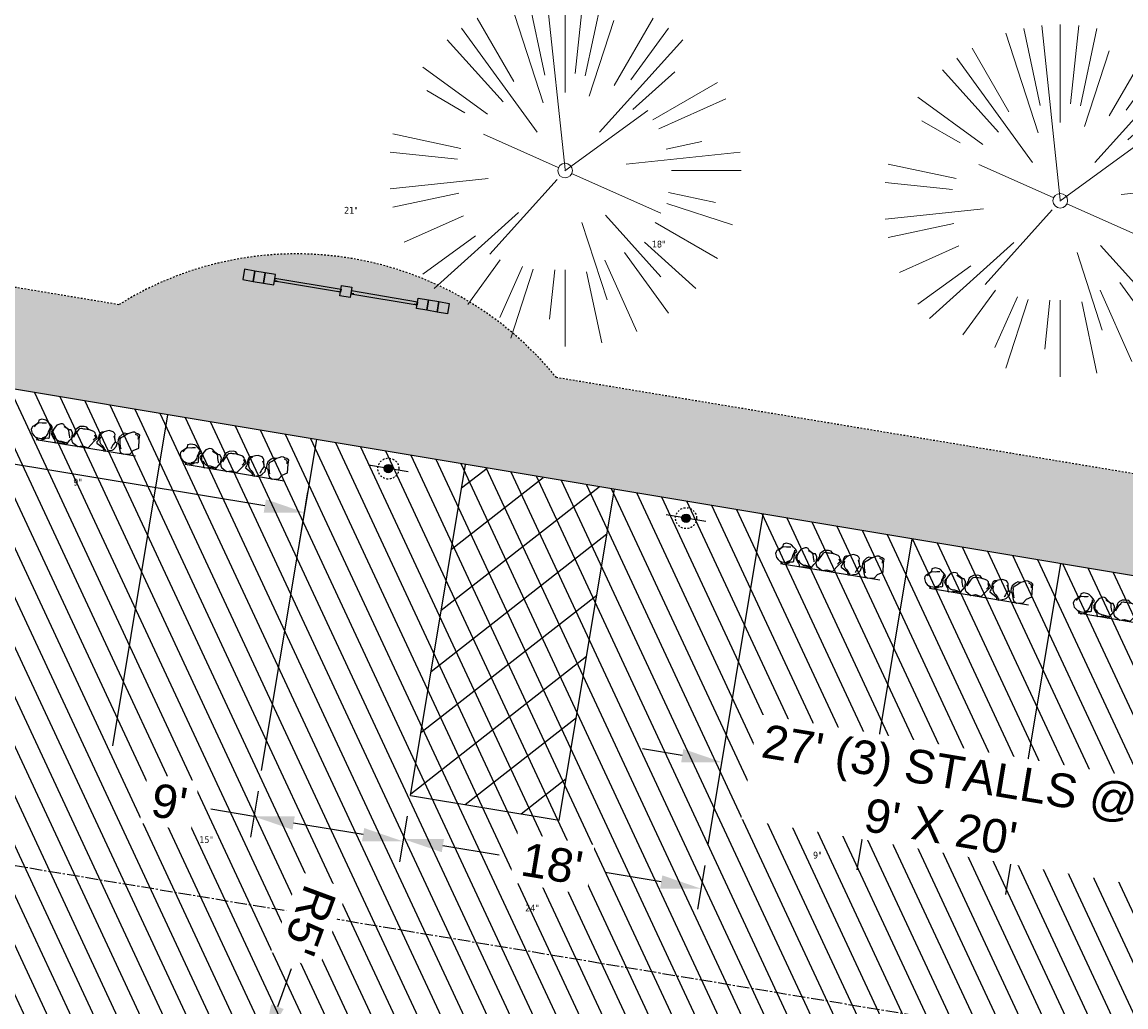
# Model space of a CAD drawing. Header units: feet. Extents: x 1133447 to 1140710, y 647622 to 649877.
# Tile 43 of 84: x 1134816 to 1134882, y 648396 to 648455. Entities that reach past the tile are written whole.
import ezdxf

# ---------------------------------------------------------------- set-up
doc = ezdxf.new("R2010")
doc.units = ezdxf.units.FT
doc.header["$MEASUREMENT"] = 0
for name, pattern in [('CENTER2', [1.125, 0.75, -0.125, 0.125, -0.125]), ('DOT', [0.25, 0, -0.25]), ('HIDDEN', [0.375, 0.25, -0.125]), ('HIDDEN4', [0.09375, 0.0625, -0.03125]), ('RAD', [0.13, 0.08, -0.05])]:
    doc.linetypes.add(name, pattern=pattern)
for name, color, linetype in [('-BARRIERROCK', 6, 'Continuous'), ('A-BULLETINBOARD', 3, 'Continuous'), ('A-POSTS&BEAMS', 5, 'Continuous'), ('C-PRKG-ASPH', 8, 'Continuous'), ('C-PRKG-BOLL', 7, 'Continuous'), ('C-PRKG-BOLL-FTNG', 6, 'HIDDEN4'), ('C-PRKG-BOLLARD', 7, 'Continuous'), ('C-PRKG-SIGN', 1, 'Continuous'), ('C-PRKG-STRP', 136, 'Continuous'), ('C-PRKG-WHEL-STOP', 9, 'Continuous'), ('C-ROAD-ASPHALT', 1, 'Continuous'), ('C-ROAD-CNTR', 1, 'CENTER2'), ('C-SWLK-GRVL', 6, 'RAD'), ('C-SWLK-GRVL-PATT', 8, 'Continuous'), ('G-TEXT-ST02', 2, 'Continuous'), ('G-XREF', 7, 'Continuous'), ('L-BARRIERROCK', 6, 'Continuous')]:
    doc.layers.add(name, color=color, linetype=linetype)
doc.layers.add('A-HIDDEN', color=8, linetype='DOT', plot=False)
doc.layers.add('V-SITE-VEGE', color=8, linetype='Continuous', lineweight=18)
doc.layers.add('V-SITE-VEGE-TEXT', color=8, linetype='Continuous', lineweight=18)
doc.styles.add('Normal', font='arial.ttf', dxfattribs={"height": 0.1})
doc.styles.add('SEI-Dim & Leader', font='tahoma.ttf')
doc.dimstyles.new('Plan', dxfattribs={"dimscale": 20, "dimtxt": 0.1, "dimasz": 0.12, "dimexe": 0.0625, "dimexo": 0.0625, "dimgap": 0.08, "dimtad": 0, "dimdec": 0, "dimzin": 0, "dimdsep": 46, "dimtxsty": 'Normal', "dimcen": 0, "dimclrd": 256, "dimclre": 256, "dimclrt": 256, "dimaunit": 1, "dimadec": 4, "dimazin": 0, "dimtfac": 1, "dimtdec": 0, "dimtofl": 0, "dimtmove": 0, "dimatfit": 3, "dimfxl": 1, "dimtfill": 1, "dimtolj": 1, "dimtzin": 0, "dimlwd": -1, "dimlwe": -1, "dimarcsym": 0})
pattern_1 = [(115, (0, 0), (-1.132884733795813, -0.5282728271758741), [])]

# ---------------------------------------------------------------- blocks, each defined once
blk = doc.blocks.new('V-SITE-VEGE-Coniferious Tree 2')
at = {"color": 0, "linetype": 'ByBlock'}
for p, q in [((-0.06264093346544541, 0.1926377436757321), (-0.1545378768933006, 0.4755369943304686)), ((-0.0574950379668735, 0.2703678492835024), (-0.1039851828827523, 0.4890788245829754)), ((-0.0003172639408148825, 0.0025937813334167), (-0.05229705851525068, 0.4972664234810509)), ((-3.601054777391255e-05, 0.2219193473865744), (-3.601054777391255e-05, 0.5000060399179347)), ((0.02890183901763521, 0.2753366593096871), (0.05222503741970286, 0.4972664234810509)), ((0.0571938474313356, 0.2692740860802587), (0.1039131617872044, 0.4890788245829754)), ((-0.1460065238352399, 0.2528363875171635), (-0.2500390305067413, 0.4330260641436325)), ((0.06850648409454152, 0.2109817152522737), (0.1382469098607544, 0.425630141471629)), ((0.139142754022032, 0.2410654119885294), (0.2499670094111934, 0.4330260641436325)), ((-0.07913071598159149, 0.1088658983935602), (-0.2939353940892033, 0.4045257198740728)), ((0.1868724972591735, 0.2572635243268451), (0.2938633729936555, 0.4045257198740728)), ((-0.1756943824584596, 0.1950752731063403), (-0.3346129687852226, 0.3715878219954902)), ((0.09777767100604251, 0.108636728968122), (0.3345409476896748, 0.3715878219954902)), ((-0.2201011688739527, 0.1598873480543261), (-0.4045617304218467, 0.2938993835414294)), ((0.1919663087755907, 0.1728666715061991), (0.3115823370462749, 0.2805763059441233)), ((-0.2844040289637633, 0.1641894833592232), (-0.393144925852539, 0.2269610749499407)), ((0.2487690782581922, 0.143647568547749), (0.4329900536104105, 0.2500030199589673)), ((0.2658942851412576, 0.1183972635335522), (0.4567507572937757, 0.2033670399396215)), ((-0.0009318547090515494, -0.0006770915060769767), (0.2349564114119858, 0.1707208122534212)), ((-0.2961437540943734, 0.06292784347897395), (-0.4891148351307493, 0.1039491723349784)), ((-0.01992166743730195, 0.008854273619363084), (-0.2318825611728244, 0.1032199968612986)), ((0.2872695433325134, 0.06106323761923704), (0.3884790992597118, 0.08257391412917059)), ((-0.3060292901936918, 0.03215663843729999), (-0.4973024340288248, 0.05226104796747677)), ((0.173080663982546, 0.01818771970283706), (0.497230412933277, 0.05226104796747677)), ((0.3024988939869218, 0), (0.4999700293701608, 0)), ((-0.2182782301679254, -0.02292736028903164), (-0.4973024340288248, -0.05226104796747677)), ((-0.02300503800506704, -0.02554197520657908), (-0.2137781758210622, -0.2373882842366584)), ((0.01849546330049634, -0.008260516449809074), (0.2719985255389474, -0.1211160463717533)), ((0.2936342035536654, -0.06241742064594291), (0.4274066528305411, -0.09084484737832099)), ((-0.302185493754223, -0.0642195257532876), (-0.4891148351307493, -0.1039491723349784)), ((0.2891445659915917, -0.09395946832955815), (0.4755009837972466, -0.1545018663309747)), ((-0.1320480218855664, -0.1188660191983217), (-0.3716238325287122, -0.3345769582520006)), ((-0.2881436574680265, -0.1282723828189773), (-0.4568227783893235, -0.2033670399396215)), ((0.04781873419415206, -0.1473038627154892), (0.1192466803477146, -0.3671294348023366)), ((0.1143820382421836, -0.1271057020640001), (0.2718110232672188, -0.301920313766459)), ((0.2555295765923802, -0.1475434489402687), (0.4329900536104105, -0.2500030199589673)), ((-0.254528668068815, -0.1848980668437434), (-0.4045617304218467, -0.2938993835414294)), ((0.2253521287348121, -0.2029399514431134), (0.3715518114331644, -0.3345769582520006)), ((0.1688618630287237, -0.2324611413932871), (0.2938633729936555, -0.4045257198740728)), ((-0.1842986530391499, -0.2536176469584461), (-0.2766747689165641, -0.3807650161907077)), ((-0.1213812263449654, -0.2725449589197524), (-0.1855903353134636, -0.4167758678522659)), ((-0.09098502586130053, -0.2799408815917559), (-0.1545378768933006, -0.4755369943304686)), ((-0.02966136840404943, -0.2817638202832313), (-0.04434904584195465, -0.4216092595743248)), ((-3.601054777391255e-05, -0.2817638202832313), (-3.601054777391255e-05, -0.5000060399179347)), ((0.1131111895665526, -0.2541280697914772), (0.2033310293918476, -0.4567867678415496)), ((0.06104806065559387, -0.2873055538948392), (0.1039131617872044, -0.4890788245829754))]:
    blk.add_line(p, q, dxfattribs=at)
blk.add_circle((-3.601054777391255e-05, 0), 0.02083358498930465)
blk = doc.blocks.new('C_XBASE-PACTOLA_02403811')
at = {"layer": 'V-SITE-VEGE', "xscale": 20.99974632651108, "yscale": 20.99974632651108, "zscale": 20.99974632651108}
for p in [(1134848.136, 648445.84), (1134877.668, 648444.038)]:
    blk.add_blockref('V-SITE-VEGE-Coniferious Tree 2', p, dxfattribs=at)
at = {"layer": 'V-SITE-VEGE-TEXT', "char_height": 0.4, "attachment_point": 7, "style": 'SEI-Dim & Leader'}
for s, insert in [('21"', (1134834.958234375, 648443.272)), ('18"', (1134853.31234375, 648441.246)), ('9"', (1134818.805671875, 648427.055)), ('15"', (1134826.321594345, 648405.74)), ('9"', (1134862.922671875, 648404.815)), ('24"', (1134845.757594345, 648401.676))]:
    blk.add_mtext(s, dxfattribs=dict(at, insert=insert))
blk = doc.blocks.new("3'_BarrierRock")
at = {"layer": '-BARRIERROCK', "flags": 128}
for points in [[(7.788745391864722, -10.83599130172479), (15.37584164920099, -7.013299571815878), (15.29339322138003, 5.772875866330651), (15.53940092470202, 11.48821756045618), (12.61293536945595, 13.25443124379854), (9.559602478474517, 14.020650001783), (7.896299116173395, 15.17149251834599), (5.0074623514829, 15.27774238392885), (1.184128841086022, 13.5566322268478), (-1.773717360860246, 12.30032189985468), (-4.668762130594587, 12.49504304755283), (-6.532605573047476, 12.75826500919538), (-9.693894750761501, 10.83101043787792), (-13.81968260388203, 6.597990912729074), (-15.03526147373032, 2.502188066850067), (-15.26967657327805, -0.6090469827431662), (-14.52306864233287, -2.735788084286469), (-13.24140319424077, -4.423817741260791), (-11.73157866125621, -10.28614114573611), (-10.431383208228, -14.56568854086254), (-7.82677889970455, -16.37545728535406), (-5.721542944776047, -17.40100748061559), (3.706213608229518, -16.32156577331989), (7.788745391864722, -10.83599130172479)], [(-9.711106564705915, -10.39331387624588), (-10.5300777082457, -7.445199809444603), (-11.71742566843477, -0.8881917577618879), (-11.78460385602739, 1.381934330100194), (-12.21957472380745, 2.822567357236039), (-12.05729048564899, 4.284038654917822), (-10.69748708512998, 6.20744678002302), (-9.49682440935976, 7.089662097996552), (-8.10341169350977, 7.878026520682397), (-6.436167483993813, 9.303217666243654), (-4.026830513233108, 11.00878191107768), (-1.773717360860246, 12.30032189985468)], [(8.960381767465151, 12.60775377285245), (12.36066444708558, 11.15115335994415), (13.19341137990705, 9.417106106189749), (13.26279921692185, 7.683076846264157), (13.26279921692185, 5.810297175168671)]]:
    blk.add_lwpolyline(points, dxfattribs=at)
blk = doc.blocks.new("5'_BarrierRock")
at = {"layer": 'L-BARRIERROCK', "flags": 128}
for points in [[(3.796977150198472, 25.21031587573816), (-3.971151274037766, 23.41838866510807), (-10.84293678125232, 21.02912666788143), (-17.7147222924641, 19.53586684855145), (-22.19627771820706, 16.54930863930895), (-24.28770915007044, 10.27760197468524), (-26.0803419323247, 0.1233349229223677), (-25.48279766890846, -2.863184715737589), (-26.97668484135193, -7.044335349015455), (-29.06806322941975, -9.732226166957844), (-29.36686187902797, -13.31608058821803), (-11.14168239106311, -24.66494006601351), (-9.05030400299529, -29.74205430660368), (-9.05030400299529, -31.53398151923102), (-8.751505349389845, -33.62457612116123), (-1.87971984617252, -34.52053972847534), (7.680988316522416, -31.83264891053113), (16.04666099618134, -30.04072169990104), (19.63192655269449, -27.3528308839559), (27.10125632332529, -18.69186222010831), (28.89388910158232, -9.433597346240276), (24.11353502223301, -5.551075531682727), (22.02210359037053, 1.616633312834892), (21.42455933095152, 6.096412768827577), (20.82701507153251, 11.17356558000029), (21.12581372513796, 15.05604882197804), (19.03438229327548, 18.63990324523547), (15.15031808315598, 22.22375766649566), (3.796977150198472, 25.21031587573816)], [(-24.28770915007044, -3.759148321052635), (-24.28770915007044, 1.317965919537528), (-22.19627771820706, 8.187007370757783), (-18.61101215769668, 13.26412161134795), (-14.42820234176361, 18.04260703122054), (-11.44048104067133, 19.83453424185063)], [(-20.40364493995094, 4.603152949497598), (-21.8975321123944, -2.56455589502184), (-21.29998785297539, -6.447039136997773), (-20.40364493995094, -9.433597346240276), (-17.11717803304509, -15.70534258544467), (-12.93431516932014, -18.99052961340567), (-6.958872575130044, -26.75553466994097), (-5.46498540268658, -29.44342548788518), (-3.373607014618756, -30.63801791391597), (-1.87971984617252, -30.63801791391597)], [(17.54049512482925, 10.8748981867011), (21.62729471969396, 1.526720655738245), (22.61964785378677, -6.148371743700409), (17.24174951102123, -14.21204419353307), (15.44911673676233, -18.39319482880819), (13.35768530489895, -22.87301285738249), (12.1625967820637, -25.56090367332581)]]:
    blk.add_lwpolyline(points, dxfattribs=at)
blk = doc.blocks.new('Wheel_Stop')
at = {"layer": 'Defpoints'}
blk.add_line((-35.99999999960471, 6.749999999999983), (36, 6.749999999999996), dxfattribs=at)
at = {"layer": 'L-BARRIERROCK'}
for name, p, xscale, yscale, zscale, rotation in [("3'_BarrierRock", (2.711236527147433, -1.001804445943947), 0.4999999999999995, 0.4999999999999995, 0.4999999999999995, 145.0722838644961), ("5'_BarrierRock", (19.27620131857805, -0.7989231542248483), 0.25, 0.25, 0.25, 225.0722838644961), ("5'_BarrierRock", (33.95408758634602, -0.1712785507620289), 0.2499999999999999, 0.2499999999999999, 0.2499999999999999, 307.3245524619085), ("3'_BarrierRock", (-29.38382167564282, -2.169359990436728), 0.4999999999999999, 0.4999999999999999, 0.4999999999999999, 185.0722838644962), ("5'_BarrierRock", (-14.1621457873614, -1.887886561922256), 0.25, 0.25, 0.25, 185.0722838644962)]:
    blk.add_blockref(name, p, dxfattribs=dict(at, xscale=xscale, yscale=yscale, zscale=zscale, rotation=rotation))
blk = doc.blocks.new('post')
at = {"layer": 'C-PRKG-BOLL'}
h = blk.add_hatch(color=256, dxfattribs=at)
h.dxf.hatch_style = 1
h.paths.add_polyline_path([(0.25, 0, 1), (-0.25, 0, 1)])
blk.add_circle((0, 0), 0.25, dxfattribs=at)
at = {"layer": 'C-PRKG-BOLL-FTNG', "ltscale": 0.25}
blk.add_circle((0, 0), 0.625, dxfattribs=at)
blk = doc.blocks.new('2p kiosk')
at = {"layer": 'A-BULLETINBOARD', "linetype": 'Continuous'}
for points in [[(-0.3125, 0.08333333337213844), (-0.3125, -0.08333333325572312), (-4.3125, -0.08333333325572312), (-4.3125, 0.08333333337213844)], [(0.3125, 0.08333333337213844), (0.3125, -0.08333333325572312), (4.3125, -0.08333333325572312), (4.3125, 0.08333333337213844)]]:
    blk.add_lwpolyline(points, close=True, dxfattribs=at)
at = {"layer": 'A-HIDDEN', "linetype": 'HIDDEN'}
for points in [[(-4.3125, -0.08333333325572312), (-4.145833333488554, -0.08333333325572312), (-4.145833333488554, -0.06770833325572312), (-4.296875, -0.06770833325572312), (-4.296875, 0.08333333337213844), (-4.3125, 0.08333333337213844)], [(-0.3125, -0.08333333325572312), (-0.4791666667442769, -0.08333333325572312), (-0.4791666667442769, -0.06770833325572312), (-0.328125, -0.06770833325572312), (-0.328125, 0.08333333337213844), (-0.3125, 0.08333333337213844)], [(0.3125, -0.08333333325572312), (0.4791666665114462, -0.08333333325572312), (0.4791666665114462, -0.06770833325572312), (0.328125, -0.06770833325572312), (0.328125, 0.08333333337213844), (0.3125, 0.08333333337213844)], [(4.3125, -0.08333333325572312), (4.145833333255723, -0.08333333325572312), (4.145833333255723, -0.06770833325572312), (4.296875, -0.06770833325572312), (4.296875, 0.08333333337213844), (4.3125, 0.08333333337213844)]]:
    blk.add_lwpolyline(points, close=True, dxfattribs=at)
at = {"layer": 'A-POSTS&BEAMS'}
for points in [[(-5.5625, 0.3125), (-6.1875, 0.3125), (-6.1875, -0.3125), (-5.5625, -0.3125)], [(-4.9375, 0.3125), (-5.5625, 0.3125), (-5.5625, -0.3125), (-4.9375, -0.3125)], [(-4.3125, 0.3125), (-4.9375, 0.3125), (-4.9375, -0.3125), (-4.3125, -0.3125)], [(-0.3125, 0.3125), (0.3125, 0.3125), (0.3125, -0.3125), (-0.3125, -0.3125)], [(4.3125, 0.3125), (4.9375, 0.3125), (4.9375, -0.3125), (4.3125, -0.3125)], [(4.9375, 0.3125), (5.5625, 0.3125), (5.5625, -0.3125), (4.9375, -0.3125)], [(5.5625, 0.3125), (6.1875, 0.3125), (6.1875, -0.3125), (5.5625, -0.3125)]]:
    blk.add_lwpolyline(points, close=True, dxfattribs=at)
blk = doc.blocks.new('C_PBASE-PACTOLA_02403811')
at = {"layer": 'C-PRKG-STRP'}
h = blk.add_hatch(dxfattribs=at)
h.set_pattern_fill('ANSI31', color=256, scale=19.99999999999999, angle=173)
h.set_pattern_definition([(218, (2421419.246296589, 1595296.69758861), (1.539153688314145, -1.970026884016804), [])])
h.paths.add_polyline_path([(1134851.075040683, 648426.8385019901), (1134842.197288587, 648428.3168516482), (1134838.912067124, 648408.5885136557), (1134847.789819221, 648407.1101639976)])
at = {"layer": 'C-PRKG-SIGN'}
for p, q in [((1134838.777851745, 648427.87249629), (1134836.410451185, 648428.2667228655)), ((1134856.533355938, 648424.9157969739), (1134854.165955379, 648425.3100235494))]:
    blk.add_line(p, q, dxfattribs=at)
at = {"layer": 'C-PRKG-STRP'}
for points in [[(1134821.156562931, 648411.5452129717), (1134824.441784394, 648431.2735509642)], [(1134830.034315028, 648410.0668633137), (1134833.31953649, 648429.7952013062)], [(1134838.912067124, 648408.5885136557), (1134842.197288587, 648428.3168516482)], [(1134847.789819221, 648407.1101639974), (1134851.075040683, 648426.8385019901)], [(1134856.667571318, 648405.6318143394), (1134859.95279278, 648425.3601523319)], [(1134865.545323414, 648404.1534646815), (1134868.830544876, 648423.8818026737)], [(1134874.423075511, 648402.6751150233), (1134877.708296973, 648422.4034530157)], [(1134838.912067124, 648408.5885136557), (1134847.789819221, 648407.1101639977)]]:
    blk.add_lwpolyline(points, dxfattribs=at)
at = {"layer": 'C-ROAD-ASPHALT'}
blk.add_lwpolyline([(1134911.166532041, 648395.6783028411), (1134920.272188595, 648407.9060613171, 0.1193298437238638), (1134891.694190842, 648420.0744804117), (1134806.6862802, 648434.2302502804), (1134804.222364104, 648419.4339967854, -0.4142135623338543), (1134798.46897424, 648415.3232176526, -0.09206076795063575), (1134788.173461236, 648419.0651973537, 0.0920607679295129), (1134777.877948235, 648422.8071770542), (1134747.786053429, 648427.818168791, -0.457206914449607), (1134724.139640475, 648466.5491939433, -0.1597602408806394), (1134766.878830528, 648525.6151487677), (1134870.936117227, 648601.0988607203, 0.1112368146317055), (1134916.811965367, 648653.2299950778), (1134952.321656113, 648718.215074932, 0.01915469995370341), (1134969.657277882, 648753.0477392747), (1135036.873309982, 648902.1641641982, 0.009218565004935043)], format="xyb", dxfattribs=at)
at = {"layer": 'C-ROAD-CNTR', "flags": 128}
blk.add_lwpolyline([(1134737.419501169, 648417.3791961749), (1134887.094880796, 648392.454807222, -1), (1134874.611039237, 648317.4871228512), (1134840.086447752, 648323.2362604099, -0.3046973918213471), (1134809.267164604, 648352.3256303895), (1134799.634421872, 648394.8537410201)], format="xyb", dxfattribs=at)
at = {"layer": 'C-SWLK-GRVL'}
for points in [[(1134821.52359302, 648437.8421177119), (1134809.644680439, 648439.8202295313, 0.4142135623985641), (1134807.343324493, 648438.1759178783), (1134806.6862802, 648434.2302502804)], [(1134920.272188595, 648407.9060613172), (1134922.644164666, 648411.0913286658, 0.4226080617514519), (1134922.188274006, 648413.9234189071, 0.1120903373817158), (1134892.679757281, 648425.9929818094), (1134847.621731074, 648433.4961782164)]]:
    blk.add_lwpolyline(points, format="xyb", dxfattribs=at)
blk.add_arc((1134832.10874595, 648420.8728944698), 20, 39.13606648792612, 121.9553107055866, dxfattribs=at)
at = {"layer": 'A-BULLETINBOARD', "rotation": 350.5456885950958}
blk.add_blockref('2p kiosk', (1134835.065445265, 648438.6283986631), dxfattribs=at)
at = {"layer": 'C-PRKG-BOLLARD', "rotation": 189.2390617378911}
for p in [(1134837.594151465, 648428.0696095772), (1134855.349655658, 648425.112910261)]:
    blk.add_blockref('post', p, dxfattribs=at)
at = {"layer": 'C-PRKG-WHEL-STOP', "xscale": 0.08333333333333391, "yscale": 0.08333333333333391, "zscale": 0.08333333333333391, "rotation": 170.5456885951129}
for p in [(1134819.643587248, 648429.8549388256), (1134828.521339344, 648428.3765891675), (1134864.032347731, 648422.463190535), (1134872.910099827, 648420.984840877), (1134881.787851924, 648419.5064912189)]:
    blk.add_blockref('Wheel_Stop', p, dxfattribs=at)
blk = doc.blocks.new('C_PHTCH-PACTOLA_02403811')
at = {"layer": 'C-PRKG-ASPH'}
h = blk.add_hatch(dxfattribs=at)
h.set_pattern_fill('ANSI31', color=256, scale=10, angle=70)
h.set_pattern_definition(pattern_1)
edge = h.paths.add_edge_path(flags=16)
edge.add_arc((1135093.567290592, 648760.3570235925), 541.9999999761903, 143.5703577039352, 153.2664360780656, ccw=False)
edge.add_arc((1135093.567290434, 648760.3570237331), 541.9999997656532, 133.8742793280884, 143.5703577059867, ccw=False)
edge.add_line((1134717.918854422, 649151.0643979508), (1134791.743864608, 649222.0439889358))
edge.add_arc((1134924.814897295, 649083.6384245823), 191.9999999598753, 124.33581191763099, 133.8742793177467, ccw=False)
edge.add_line((1134816.518779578, 649242.1816391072), (1134837.543218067, 649256.5428028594))
edge.add_arc((1134886.614896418, 649184.7029087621), 87.00000000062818, 64.86660358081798, 124.33581191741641, ccw=False)
edge.add_line((1134923.566161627, 649263.4658695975), (1134945.862647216, 649253.0055803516))
edge.add_arc((1134736.896871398, 648807.5874571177), 491.9999999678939, 56.45911934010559, 64.86660355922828, ccw=False)
edge.add_line((1135008.742528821, 649217.6654234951), (1135070.901654, 649176.4593855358))
edge.add_arc((1135036.644680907, 649124.7828938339), 62.00000000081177, -10.868034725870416, 56.45911933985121, ccw=False)
edge.add_line((1135097.532652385, 649113.0929439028), (1135091.831089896, 649083.3959326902))
edge.add_arc((1135001.481196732, 649100.7423100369), 92.00000001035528, 337.8486329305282, 349.13196525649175, ccw=False)
edge.add_line((1135086.690765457, 649066.0532714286), (1135029.43531187, 648925.4119419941))
edge.add_arc((1134573.749357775, 649110.9228871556), 491.9999995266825, 335.73595333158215, 337.84863296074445, ccw=False)
edge.add_line((1135022.286728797, 648908.7392420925), (1134970.105907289, 648792.9779079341))
edge.add_line((1134970.105907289, 648792.9779079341), (1134955.070696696, 648759.622817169))
edge.add_arc((1134506.533324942, 648961.8064625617), 492.0000003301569, 331.3465562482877, 335.7359533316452, ccw=False)
edge.add_line((1134938.281078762, 648725.8872446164), (1134902.771388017, 648660.9021647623))
edge.add_arc((1134778.161263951, 648728.9926705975), 142.0000000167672, 305.95733191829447, 331.34655630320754, ccw=False)
edge.add_line((1134861.541195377, 648614.0501326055), (1134757.483908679, 648538.5664206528))
edge.add_arc((1134835.579196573, 648430.9089730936), 133.0000000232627, 125.9573319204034, 166.4171722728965)
edge.add_arc((1134672.277915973, 648470.363906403), 35.00000000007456, 244.10855969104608, 346.41717227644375, ccw=False)
edge.add_arc((1134691.461854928, 648509.9128519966), 78.95614352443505, 214.9055155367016, 244.1168481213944, ccw=False)
edge.add_line((1134626.710174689, 648464.732186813), (1134623.062749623, 648469.9579645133))
edge.add_arc((1134821.506139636, 648608.4650796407), 241.9999999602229, 191.1167612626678, 214.9138039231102, ccw=False)
edge.add_line((1134584.046954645, 648561.8052956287), (1134566.403948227, 648651.5934078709))
edge.add_arc((1135049.172208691, 648746.4554480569), 491.9999999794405, 187.9519260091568, 191.1167612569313, ccw=False)
edge.add_line((1134561.903038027, 648678.391101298), (1134552.825444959, 648743.3771249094))
edge.add_arc((1134842.017716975, 648783.7730382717), 292.0000000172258, 166.3961174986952, 187.9519260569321, ccw=False)
edge.add_line((1134558.209758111, 648852.4537669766), (1134566.77306571, 648887.8397463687))
edge.add_arc((1135093.567290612, 648760.357023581), 542.0000000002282, 158.0478401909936, 166.396117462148, ccw=False)
edge.add_arc((1135093.567290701, 648760.357023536), 542.0000000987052, 153.2664360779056, 158.0478401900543, ccw=False)
edge = h.paths.add_edge_path()
edge.add_line((1134664.934415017, 648091.0186503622), (1134641.753924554, 648097.236757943))
edge.add_arc((1135131.441785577, 647965.8792352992), 506.9999999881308, 154.1154939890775, 164.9840567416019, ccw=False)
edge.add_arc((1135131.44177555, 647965.8792402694), 506.9999887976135, 153.4314984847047, 154.115493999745, ccw=False)
edge.add_arc((1134241.513528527, 648410.9103548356), 488.0000000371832, 333.4314984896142, 338.6383717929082)
edge.add_line((1134695.987914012, 648233.1548120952), (1134704.112198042, 648253.9264793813))
edge.add_arc((1134529.027803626, 648322.4060737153), 188.0000000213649, 338.6383717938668, 377.1954705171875)
edge.add_arc((1134651.306425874, 648360.2470375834), 60.00000000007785, 17.1954705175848, 74.97265706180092)
edge.add_line((1134666.863224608, 648418.1951696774), (1134661.500576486, 648419.8056636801))
edge.add_arc((1134691.489318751, 648509.9450223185), 94.99699278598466, 223.9418846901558, 251.5980721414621, ccw=False)
edge.add_arc((1134691.535842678, 648509.9839590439), 95.05751145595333, 214.9165962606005, 223.9393241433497, ccw=False)
edge.add_line((1134613.590003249, 648455.5746160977), (1134609.942525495, 648460.8004692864))
edge.add_arc((1134821.506139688, 648608.4650796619), 258.0000000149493, 191.1167612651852, 214.9138039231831, ccw=False)
edge.add_line((1134568.347173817, 648558.7203512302), (1134550.704167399, 648648.5084634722))
edge.add_arc((1135049.172208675, 648746.4554480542), 507.9999999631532, 187.9519260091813, 191.1167612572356, ccw=False)
edge.add_line((1134546.056886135, 648676.177626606), (1134536.979293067, 648741.163650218))
edge.add_arc((1134842.01771694, 648783.7730382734), 307.9999999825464, 166.3961174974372, 187.9519260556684, ccw=False)
edge.add_line((1134542.658637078, 648856.2170945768), (1134551.221944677, 648891.6030739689))
edge.add_arc((1135093.567290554, 648760.3570237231), 557.9999999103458, 163.9213237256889, 166.3961174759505, ccw=False)
edge.add_arc((1134538.177323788, 648920.4382053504), 19.99999999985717, 343.9213237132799, 402.7699397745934)
edge.add_line((1134552.859048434, 648934.0193305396), (1134533.446357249, 648955.005204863))
edge.add_arc((1135093.567290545, 648760.3570234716), 592.9783928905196, 146.0187423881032, 160.8370986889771, ccw=False)
edge.add_line((1134601.857481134, 649091.7855040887), (1134616.582948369, 649064.0343807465))
edge.add_arc((1134620.999668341, 649066.3780071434), 5.000000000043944, 207.9515834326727, 327.0740857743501)
edge.add_arc((1135093.567290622, 648760.3570235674), 558.0000000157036, 133.8742793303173, 147.0740857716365, ccw=False)
edge.add_line((1134706.829601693, 649162.5981949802), (1134780.654611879, 649233.5777859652))
edge.add_arc((1134924.814897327, 649083.6384245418), 208.0000000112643, 124.3358119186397, 133.8742793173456, ccw=False)
edge.add_line((1134807.494103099, 649255.3935736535), (1134828.518541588, 649269.7547374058))
edge.add_arc((1134886.614896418, 649184.7029087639), 102.9999999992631, 64.86660357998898, 124.33581191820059, ccw=False)
edge.add_line((1134930.361796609, 649277.9510118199), (1134952.658282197, 649267.4907225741))
edge.add_arc((1134736.896871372, 648807.5874570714), 508.0000000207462, 56.4591193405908, 64.86660355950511, ccw=False)
edge.add_line((1135017.583038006, 649231.0012923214), (1135079.742163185, 649189.7952543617))
edge.add_arc((1135036.644680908, 649124.782893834), 77.99999999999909, -10.868034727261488, 56.45911934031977, ccw=False)
edge.add_line((1135113.245677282, 649110.0761826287), (1135107.544114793, 649080.3791714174))
edge.add_arc((1135001.481196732, 649100.7423100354), 108.0000000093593, 337.84863293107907, 349.131965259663, ccw=False)
edge.add_line((1135101.509820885, 649060.0203951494), (1135044.254367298, 648919.3790657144))
edge.add_arc((1134573.749357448, 649110.9228872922), 507.9999998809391, 335.7359533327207, 337.84863295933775, ccw=False)
edge.add_line((1135036.873309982, 648902.1641641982), (1134969.657277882, 648753.0477392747))
edge.add_arc((1134506.53332524, 648961.8064624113), 507.9999999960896, 331.346556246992, 335.73595333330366, ccw=False)
edge.add_line((1134952.321656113, 648718.215074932), (1134916.811965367, 648653.2299950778))
edge.add_arc((1134778.161263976, 648728.9926705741), 157.9999999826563, 305.9573319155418, 331.3465563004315, ccw=False)
edge.add_line((1134870.936117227, 648601.0988607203), (1134766.878830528, 648525.6151487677))
edge.add_arc((1134835.579196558, 648430.9089731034), 117.0000000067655, 125.9573319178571, 162.264860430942)
edge.add_arc((1134752.713885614, 648457.4106757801), 29.99999999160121, 162.264860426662, 196.8024120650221)
edge.add_arc((1134835.579196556, 648430.9089731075), 113.0000000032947, 170.9217318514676, 197.5476736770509)
edge.add_line((1134727.837491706, 648396.8395581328), (1134731.162683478, 648386.3239143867))
edge.add_arc((1134529.027802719, 648322.4060734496), 212.0000009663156, 11.340079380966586, 17.54767372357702, ccw=False)
edge.add_arc((1134529.055568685, 648322.403813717), 211.9732215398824, -20.64909134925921, 11.342153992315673, ccw=False)
edge.add_arc((1134759.869013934, 648235.3149369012), 34.72371615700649, 159.1871917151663, 239.4135572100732)
edge.add_line((1134742.200276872, 648205.422593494), (1134709.513, 648185.696))
edge.add_line((1134709.513, 648185.696), (1134698.996135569, 648181.0065459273))
edge.add_arc((1135131.441785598, 647965.8792352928), 483.0000000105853, 153.5511843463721, 164.9840567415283)
h = blk.add_hatch(dxfattribs=at)
h.set_pattern_fill('ANSI31', color=256, scale=10, angle=70)
h.set_pattern_definition(pattern_1)
edge = h.paths.add_edge_path(flags=16)
edge.add_line((1134864.155064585, 648378.0269510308), (1134839.494642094, 648382.1334778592))
edge.add_line((1134839.494642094, 648382.1334778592), (1134832.477103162, 648391.9551287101))
edge.add_arc((1134828.408842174, 648389.0483689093), 5.000000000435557, 35.54568859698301, 80.54568858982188)
edge.add_arc((1134826.766231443, 648379.1841999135), 14.99999999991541, 80.5456885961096, 192.7623206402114)
edge.add_line((1134812.136808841, 648375.870592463), (1134817.069523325, 648354.0928876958))
edge.add_arc((1134846.328368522, 648360.7201025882), 29.9999999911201, 192.762320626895, 260.5456886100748)
edge.add_line((1134841.400536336, 648331.127595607), (1134875.925127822, 648325.3784580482))
edge.add_arc((1134880.852960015, 648354.9709650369), 29.99999999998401, 260.5456885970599, 440.5456885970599)
edge.add_line((1134885.780792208, 648384.5634720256), (1134883.580558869, 648384.9298614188))
edge.add_arc((1134881.937948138, 648375.0656924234), 9.99999999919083, 80.54568859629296, 114.2357561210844)
edge.add_line((1134877.833026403, 648384.1843336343), (1134864.155064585, 648378.0269510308))
edge = h.paths.add_edge_path()
edge.add_arc((1134752.713885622, 648457.4106757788), 29.99999999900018, 196.802412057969, 260.5456885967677)
edge.add_line((1134747.786053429, 648427.818168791), (1134777.877948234, 648422.8071770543))
edge.add_arc((1134772.950116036, 648393.2146700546), 30.00000001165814, 59.50621881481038, 80.54568859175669, ccw=False)
edge.add_arc((1134803.396806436, 648444.9157246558), 30.00000001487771, 239.506218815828, 260.5456885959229)
edge.add_arc((1134799.290279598, 648420.255302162), 5.000000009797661, 260.5456887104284, 350.5456884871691)
edge.add_line((1134804.222364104, 648419.4339967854), (1134806.6862802, 648434.2302502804))
edge.add_line((1134806.6862802, 648434.2302502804), (1134887.591071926, 648420.7577439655))
edge.add_arc((1134879.915090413, 648353.2591729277), 67.9336277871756, 53.55388045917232, 83.5121585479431, ccw=False)
edge.add_line((1134920.272188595, 648407.9060613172), (1134911.166532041, 648395.6783028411))
edge.add_arc((1134915.176766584, 648392.6919976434), 4.999999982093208, 143.3260149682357, 227.699744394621)
edge.add_arc((1134880.852960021, 648354.97096504), 45.99999999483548, 23.261049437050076, 47.69974420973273, ccw=False)
edge.add_arc((1134880.852960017, 648354.9709650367), 45.99999999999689, -59.52124497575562, 23.261049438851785, ccw=False)
edge.add_arc((1134906.721120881, 648311.018283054), 4.999999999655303, 120.4787550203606, 204.852484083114)
edge.add_line((1134902.184156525, 648308.9168658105), (1134908.591667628, 648295.083035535))
edge.add_arc((1134880.852960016, 648354.9709650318), 65.99999999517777, 260.54568859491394, 294.8524840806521, ccw=False)
edge.add_line((1134870.01172919, 648289.867449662), (1134835.487137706, 648295.6165872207))
edge.add_arc((1134846.328368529, 648360.7201025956), 65.99999999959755, 237.4668942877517, 260.54568859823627, ccw=False)
edge.add_line((1134810.834437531, 648305.0767664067), (1134819.03336879, 648317.9301155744))
edge.add_arc((1134814.817964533, 648320.6190497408), 5.000000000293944, 327.4668942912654, 411.8406233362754)
edge.add_arc((1134846.328368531, 648360.7201025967), 46.00000000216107, 192.7623206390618, 231.8406233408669, ccw=False)
edge.add_line((1134801.464805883, 648350.558373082), (1134795.562167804, 648376.6182453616))
edge.add_arc((1134766.3033226, 648369.9910304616), 29.99999999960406, 12.76232063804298, 80.54568860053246)
edge.add_arc((1134766.303322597, 648369.991030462), 29.99999999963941, 80.54568859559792, 191.3400793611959)
edge.add_arc((1134529.027802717, 648322.4060734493), 212.000000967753, 11.34007938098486, 17.54767372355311)
edge.add_line((1134731.162683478, 648386.3239143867), (1134727.837491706, 648396.8395581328))
edge.add_arc((1134835.57919655, 648430.908973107), 112.9999999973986, 170.9217318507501, 197.5476736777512, ccw=False)
at = {"layer": 'C-SWLK-GRVL-PATT'}
h = blk.add_hatch(dxfattribs=at)
h.set_pattern_fill('GRAVEL', color=256, scale=5)
h.set_pattern_definition([(228.012787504, (3.6, 5), (-40.00000000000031, -45.00000000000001), [0.67268, -66.5954402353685]), (184.969740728, (3.15, 4.5), (59.99999999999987, 5.000000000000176), [1.15434, -114.27962380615]), (132.510447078, (2, 4.4), (50.00000000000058, -54.99999999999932), [0.8139400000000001, -80.5801629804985]), (267.273689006, (0.05, 3.15), (5.000000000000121, 100.0000000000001), [1.05119, -104.067790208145]), (292.833654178, (0, 2.1), (-24.99999999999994, 60.00000000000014), [1.030775, -102.0468656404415]), (357.273689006, (0.4, 1.15), (-100.0000000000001, 5.000000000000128), [1.05119, -104.067790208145]), (37.6942404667, (1.45, 1.1), (-64.99999999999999, -49.99999999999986), [1.390145, -137.62424274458]), (72.2553283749, (2.55, 1.95), (35.00000000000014, 110), [1.31244, -129.9316074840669]), (121.429565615, (2.95, 3.2), (-40.0000000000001, 64.99999999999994), [1.05475, -104.420365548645]), (175.236358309, (2.4, 4.1), (54.99999999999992, -5.00000000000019), [1.20416, -59.0038128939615]), (222.397437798, (1.2, 4.2), (-59.99999999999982, -54.99999999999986), [1.55724, -154.1668750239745]), (138.814074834, (5, 3.1), (-35.00000000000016, 30), [0.5315049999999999, -52.61922406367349]), (171.46923439, (4.600000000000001, 3.45), (64.99999999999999, -9.999999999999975), [1.011185, -100.107557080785]), (225, (3.6, 3.6), (-5.551115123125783e-16, -4.999999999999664), [0.707105, -6.3639628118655]), (203.198590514, (3.25, 4.2), (24.99999999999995, 9.999999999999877), [0.38079, -37.6980755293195]), (291.801409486, (2.9, 4.050000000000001), (-4.99999999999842, 15.00000000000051), [0.538515, -26.3873090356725]), (30.96375653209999, (3.1, 3.55), (15.00000000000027, 9.999999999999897), [0.874645, -28.2801144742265]), (161.565051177, (3.85, 4), (10.00000000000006, -4.999999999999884), [0.632455, -15.178933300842]), (16.389540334, (0, 4.050000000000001), (49.99999999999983, 15.00000000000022), [0.886, -87.714225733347]), (70.3461759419, (0.8500000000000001, 4.3), (-20.0000000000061, -55.00000000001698), [0.7433049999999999, -73.58703873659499]), (293.198590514, (3.85, 5), (-9.999999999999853, 24.99999999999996), [0.761575, -37.3172905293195]), (343.610459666, (4.149999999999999, 4.3), (-49.99999999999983, 15.00000000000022), [0.8859999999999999, -87.71422573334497]), (339.44395478, (0, 0.95), (-25.00000000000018, 10.00000000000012), [0.8543999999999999, -41.86561872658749]), (294.775140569, (0.8, 0.65), (-25.00000000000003, 55.00000000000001), [0.71589, -70.87321531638]), (66.8014094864, (3.9, 0), (9.999999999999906, 24.99999999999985), [0.761575, -37.3172905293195]), (17.3540246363, (4.2, 0.7000000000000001), (-64.99999999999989, -19.99999999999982), [0.838155, -82.97711807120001]), (69.44395478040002, (1.45, 0), (-10.00000000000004, -24.99999999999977), [0.4272, -42.29281872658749]), (101.309932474, (3.6, 0), (-4.999999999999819, 20.00000000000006), [0.25495, -25.240147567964]), (165.963756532, (3.55, 0.25), (14.99999999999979, -5.000000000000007), [1.030775, -19.5847531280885]), (186.009005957, (2.55, 0.5), (50.00000000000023, 4.999999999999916), [0.9552499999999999, -94.56961587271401]), (303.690067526, (3.1, 3.1), (-4.999999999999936, 9.999999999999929), [0.7211099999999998, -17.30664637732]), (353.157226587, (3.5, 2.5), (85.00000000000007, -10.00000000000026), [1.25897, -124.6378131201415]), (60.9453959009, (4.75, 2.35), (-19.99999999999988, -34.99999999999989), [0.51478, -50.963370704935]), (90, (5, 2.8), (-4.999999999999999, 5), [0.3, -4.699999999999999]), (120.256437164, (2.45, 0.65), (20.00000000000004, -35.00000000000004), [0.69462, -68.76759994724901]), (48.01278750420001, (2.1, 1.25), (40, 44.99999999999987), [1.34536, -65.92276023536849]), (0, (3, 2.25), (5, 5), [1.3, -3.7]), (325.3048464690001, (4.3, 2.25), (50.0000000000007, -34.99999999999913), [0.7905699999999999, -78.26637150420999]), (254.054604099, (4.95, 1.8), (-5.000000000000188, -20.00000000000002), [0.72801, -35.6725394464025]), (207.645975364, (4.75, 1.1), (-94.99999999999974, -50.00000000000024), [1.185325, -117.347370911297]), (175.42607874, (3.7, 0.55), (-64.99999999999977, 5.000000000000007), [1.253995, -124.1453670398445])])
edge = h.paths.add_edge_path()
edge.add_line((1134806.6862802, 648434.2302502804), (1134807.343324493, 648438.1759178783))
edge.add_arc((1134809.316158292, 648437.8473957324), 1.999999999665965, 80.54568858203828, 170.5456886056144, ccw=False)
edge.add_line((1134809.644680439, 648439.8202295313), (1134821.52359302, 648437.8421177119))
edge.add_arc((1134832.108745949, 648420.8728944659), 20.0000000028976, 39.13606649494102, 121.9553106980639, ccw=False)
edge.add_line((1134847.621731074, 648433.4961782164), (1134892.679757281, 648425.9929818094))
edge.add_arc((1134880.852960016, 648354.9709650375), 71.99999999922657, 54.96326023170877, 80.54568859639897, ccw=False)
edge.add_arc((1134921.04007084, 648412.2858507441), 2.000000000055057, -36.67398484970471, 54.96326023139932, ccw=False)
edge.add_line((1134922.644164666, 648411.0913286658), (1134920.272188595, 648407.9060613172))
edge.add_arc((1134880.852960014, 648354.9709650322), 66.00000000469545, 53.3260151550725, 80.54568859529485)
edge.add_line((1134891.694190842, 648420.0744804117), (1134806.6862802, 648434.2302502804))
blk = doc.blocks.new('*D384')
at = {"layer": 'Defpoints', "color": 0, "transparency": 16777216}
for p in [(1134805.454322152, 648426.8321235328), (1134832.595778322, 648425.4489050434), (1134832.087578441, 648422.3970745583)]:
    blk.add_point(p, dxfattribs=at)
at = {"layer": 'G-TEXT-ST02', "transparency": 16777216}
for p, q in [((1134805.659648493, 648428.0651446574), (1134806.167848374, 648431.1169751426)), ((1134805.962522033, 648429.883954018), (1134803.397838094, 648430.3110328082)), ((1134830.228377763, 648425.8431316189), (1134808.329922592, 648429.4897274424)), ((1134832.292904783, 648423.6300956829), (1134832.801104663, 648426.681926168))]:
    blk.add_line(p, q, dxfattribs=at)
for points in [[(1134808.395627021, 648429.8842942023), (1134808.264218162, 648429.0951606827), (1134805.962522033, 648429.883954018)], [(1134830.294082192, 648426.2376983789), (1134830.162673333, 648425.4485648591), (1134832.595778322, 648425.4489050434)]]:
    blk.add_solid(points, dxfattribs=at)
at = {"layer": 'G-TEXT-ST02', "transparency": 16777216, "insert": (1134790.750304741, 648432.4171376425), "char_height": 2, "attachment_point": 5, "rotation": 350.5456885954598, "style": 'Normal', "bg_fill": 3, "box_fill_scale": 1.25, "bg_fill_color": 256, "bg_fill_true_color": 13158600, "bg_fill_transparency": 0}
blk.add_mtext("\\A1;27' (3) STALLS @\\P9' X 20'", dxfattribs=at)
blk = doc.blocks.new('*D447')
at = {"layer": 'Defpoints', "color": 0, "transparency": 16777216}
for p in [(1134857.488876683, 648410.5638988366), (1134884.122132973, 648406.128849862), (1134884.122132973, 648406.1288498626)]:
    blk.add_point(p, dxfattribs=at)
at = {"layer": 'G-TEXT-ST02', "transparency": 16777216}
for p, q in [((1134855.121476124, 648410.9581254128), (1134852.754075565, 648411.3523519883)), ((1134886.489533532, 648405.7346232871), (1134888.856934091, 648405.3403967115))]:
    blk.add_line(p, q, dxfattribs=at)
for points in [[(1134855.187180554, 648411.3526921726), (1134855.055771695, 648410.5635586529), (1134857.488876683, 648410.5638988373)], [(1134886.555237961, 648406.1291900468), (1134886.423829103, 648405.3400565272), (1134884.122132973, 648406.1288498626)]]:
    blk.add_solid(points, dxfattribs=at)
at = {"layer": 'G-TEXT-ST02', "transparency": 16777216, "insert": (1134870.805504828, 648408.3463743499), "char_height": 2, "attachment_point": 5, "rotation": 350.5456885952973, "style": 'Normal', "bg_fill": 3, "box_fill_scale": 1.25, "bg_fill_color": 256, "bg_fill_true_color": 13158600, "bg_fill_transparency": 0}
blk.add_mtext("\\A1;27' (3) STALLS @\\P9' X 20'", dxfattribs=at)
blk = doc.blocks.new('*D450')
at = {"layer": 'Defpoints', "color": 0, "transparency": 16777216}
for p in [(1134830.034315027, 648410.0668633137), (1134838.912067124, 648408.5885136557), (1134838.456131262, 648405.8505378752)]:
    blk.add_point(p, dxfattribs=at)
at = {"layer": 'G-TEXT-ST02', "transparency": 16777216}
for p, q in [((1134829.828988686, 648408.8338421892), (1134829.373052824, 648406.0958664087)), ((1134829.578379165, 648407.3288875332), (1134827.013695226, 648407.7559663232)), ((1134836.088730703, 648406.2447644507), (1134831.945779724, 648406.9346609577)), ((1134838.706740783, 648407.3554925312), (1134838.25080492, 648404.6175167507))]:
    blk.add_line(p, q, dxfattribs=at)
for points in [[(1134832.011484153, 648407.3292277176), (1134831.880075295, 648406.5400941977), (1134829.578379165, 648407.3288875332)], [(1134836.154435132, 648406.6393312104), (1134836.023026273, 648405.8501976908), (1134838.456131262, 648405.8505378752)]]:
    blk.add_solid(points, dxfattribs=at)
at = {"layer": 'G-TEXT-ST02', "transparency": 16777216, "insert": (1134824.527736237, 648408.1699356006), "char_height": 2, "attachment_point": 5, "rotation": 350.54568859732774, "style": 'Normal', "bg_fill": 3, "box_fill_scale": 1.25, "bg_fill_color": 256, "bg_fill_true_color": 13158600, "bg_fill_transparency": 0}
blk.add_mtext("\\A1;9'", dxfattribs=at)
blk = doc.blocks.new('*D451')
at = {"layer": 'Defpoints', "color": 0, "transparency": 16777216}
for p in [(1134838.912067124, 648408.5885136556), (1134856.667571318, 648405.6318143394), (1134856.234277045, 648403.0298053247)]:
    blk.add_point(p, dxfattribs=at)
at = {"layer": 'G-TEXT-ST02', "transparency": 16777216}
for p, q in [((1134838.706740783, 648407.3554925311), (1134838.27344651, 648404.7534835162)), ((1134840.846173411, 648405.5922780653), (1134844.197030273, 648405.034283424)), ((1134856.462244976, 648404.3987932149), (1134856.028950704, 648401.7967842)), ((1134853.866876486, 648403.4240319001), (1134850.516019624, 648403.9820265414))]:
    blk.add_line(p, q, dxfattribs=at)
for points in [[(1134840.91187784, 648405.9868448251), (1134840.780468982, 648405.1977113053), (1134838.478772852, 648405.9865046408)], [(1134853.932580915, 648403.81859866), (1134853.801172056, 648403.0294651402), (1134856.234277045, 648403.0298053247)]]:
    blk.add_solid(points, dxfattribs=at)
at = {"layer": 'G-TEXT-ST02', "transparency": 16777216, "insert": (1134847.356524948, 648404.5081549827), "char_height": 2, "attachment_point": 5, "rotation": 350.5456885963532, "style": 'Normal', "bg_fill": 3, "box_fill_scale": 1.25, "bg_fill_color": 256, "bg_fill_true_color": 13158600, "bg_fill_transparency": 0}
blk.add_mtext("\\A1;18'", dxfattribs=at)
blk = doc.blocks.new('*D454')
at = {"layer": 'Defpoints', "color": 0, "transparency": 16777216}
for p in [(1134830.142127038, 648393.7383287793), (1134828.408842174, 648389.0483689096)]:
    blk.add_point(p, dxfattribs=at)
at = {"layer": 'G-TEXT-ST02', "transparency": 16777216}
blk.add_line((1134831.806080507, 648398.2406902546), (1134830.974103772, 648395.9895095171), dxfattribs=at)
blk.add_solid([(1134830.598906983, 648396.1281723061), (1134831.349300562, 648395.850846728), (1134830.142127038, 648393.7383287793)], dxfattribs=at)
at = {"layer": 'G-TEXT-ST02', "transparency": 16777216, "insert": (1134832.872819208, 648401.1270950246), "char_height": 2, "attachment_point": 5, "rotation": 249.71702359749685, "style": 'Normal', "bg_fill": 3, "box_fill_scale": 1.25, "bg_fill_color": 256, "bg_fill_true_color": 13158600, "bg_fill_transparency": 0}
blk.add_mtext("R5'", dxfattribs=at)

msp = doc.modelspace()

# ---------------------------------------------------------------- block references
at = {"layer": 'G-XREF'}
msp.add_blockref('C_XBASE-PACTOLA_02403811', (0, 0), dxfattribs=at)

# ---------------------------------------------------------------- next in the draw order: block references
for name in ['C_PBASE-PACTOLA_02403811', 'C_PHTCH-PACTOLA_02403811']:
    msp.add_blockref(name, (0, 0), dxfattribs=at)

# ---------------------------------------------------------------- next in the draw order: dimensions: what is measured, and where the dimension line sits
at = {"layer": 'G-TEXT-ST02'}
dim = msp.add_linear_dim(base=(1134832.595778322, 648425.4489050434), p1=(1134805.454322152, 648426.8321235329), p2=(1134832.087578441, 648422.3970745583), angle=350.5456885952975, text="<> (3) STALLS @\\P9' X 20'", dimstyle='Plan', override={"dimtih": 0, "dimtoh": 0, "dimpost": "'", "dimtfill": 1, "dimarcsym": 2}, dxfattribs=at)
dim.commit()
dim.dimension.update_dxf_attribs({"geometry": '*D384', "text_midpoint": (1134790.750304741, 648432.4171376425), "dimtype": 161})
dim = msp.add_aligned_dim(p1=(1134857.488876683, 648410.5638988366), p2=(1134884.122132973, 648406.1288498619), distance=6.890043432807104e-10, text="<> (3) STALLS @\\P9' X 20'", dimstyle='Plan', override={"dimtih": 0, "dimtoh": 0, "dimpost": "'", "dimtfill": 1, "dimarcsym": 2}, dxfattribs=at)
dim.commit()
dim.dimension.update_dxf_attribs({"geometry": '*D447', "text_midpoint": (1134870.805504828, 648408.3463743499)})
dim = msp.add_linear_dim(base=(1134838.456131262, 648405.8505378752), p1=(1134830.034315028, 648410.0668633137), p2=(1134838.912067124, 648408.5885136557), angle=350.54568859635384, dimstyle='Plan', override={"dimtih": 0, "dimtoh": 0, "dimpost": "'", "dimtfill": 1}, dxfattribs=at)
dim.commit()
dim.dimension.update_dxf_attribs({"geometry": '*D450', "text_midpoint": (1134824.527736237, 648408.1699356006), "dimtype": 161})
dim = msp.add_radius_dim(center=(1134828.408842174, 648389.0483689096), mpoint=(1134830.142127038, 648393.7383287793), dimstyle='Plan', override={"dimgap": 0.06, "dimtih": 0, "dimtoh": 0, "dimpost": "'", "dimtfill": 1, "dimtolj": 0}, dxfattribs=at)
dim.commit()
dim.dimension.update_dxf_attribs({"geometry": '*D454', "text_midpoint": (1134832.872819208, 648401.1270950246)})

# ---------------------------------------------------------------- next in the draw order: dimensions: what is measured, and where the dimension line sits
dim = msp.add_aligned_dim(p1=(1134838.912067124, 648408.5885136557), p2=(1134856.667571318, 648405.6318143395), distance=-2.637839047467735, dimstyle='Plan', override={"dimtih": 0, "dimtoh": 0, "dimpost": "'", "dimtfill": 1}, dxfattribs=at)
dim.commit()
dim.dimension.update_dxf_attribs({"geometry": '*D451', "text_midpoint": (1134847.356524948, 648404.5081549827)})

doc.saveas('drawing.dxf')
